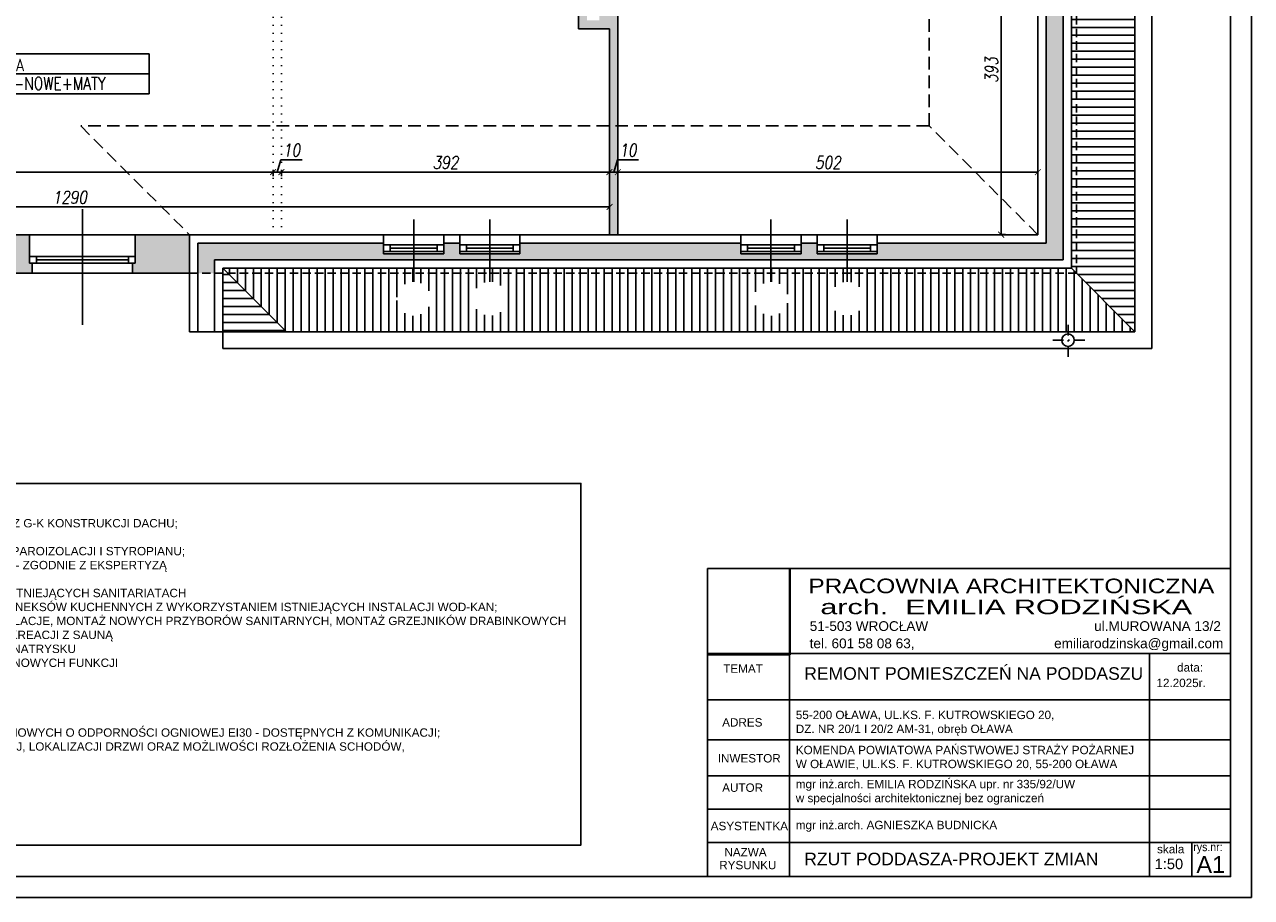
# Model space of a CAD drawing. Header units: millimetres. Extents: x 214604 to 222122, y 23717 to 26152.
# Tile 24 of 26: x 218944 to 220411, y 23735 to 24778. Entities that reach past the tile are written whole.
import ezdxf

# ---------------------------------------------------------------- set-up
doc = ezdxf.new("R2010")
doc.units = ezdxf.units.MM
for name, pattern in [('DASHDOT', [25.4, 12.7, -6.35, 0, -6.35]), ('DASHED', [0.75, 0.5, -0.25]), ('KROPKA2', [3.175, 0, -3.175])]:
    doc.linetypes.add(name, pattern=pattern)
for name, color, linetype in [('A_inwentaryzacja', 8, 'Continuous'), ('A_INWENTARYZACJA_KRESKI', 8, 'Continuous'), ('A_OPIS', 7, 'Continuous'), ('A_OPIS_ZMIANY', 2, 'Continuous'), ('A_WYMIARY', 143, 'Continuous'), ('A_ZMIANY_WYMIARY', 143, 'Continuous')]:
    doc.layers.add(name, color=color, linetype=linetype)
doc.layers.add('A_WYBURZENIA', color=30, linetype='KROPKA2', lineweight=20)
doc.styles.add('ARIAL', font='arial.ttf')
doc.styles.add('ROMANS', font='romans.shx', dxfattribs={"width": 0.8, "oblique": 10})
doc.dimstyles.new('Kopia AGA1', dxfattribs={"dimtxt": 15, "dimasz": 7, "dimexe": 1.25, "dimexo": 0.625, "dimgap": 4, "dimtad": 1, "dimdec": 1, "dimtxsty": 'ROMANS', "dimblk": 'ARCHTICK', "dimcen": 20, "dimclrd": 256, "dimclrt": 7, "dimadec": 0, "dimazin": 0, "dimtfac": 1, "dimtdec": 1, "dimtmove": 1, "dimatfit": 3, "dimfxl": 5, "dimfxlon": 1, "dimarcsym": 0})
picture_1 = doc.add_image_def('image1.jpg', size_in_pixel=(398, 416))

# ---------------------------------------------------------------- blocks, each defined once
blk = doc.blocks.new('_ARCHTICK')
at = {"color": 0, "linetype": 'ByBlock', "const_width": 0.15}
blk.add_lwpolyline([(-0.5, -0.5), (0.5, 0.5)], dxfattribs=at)
blk = doc.blocks.new('*D17')
at = {"layer": 'A_WYMIARY', "color": 0, "lineweight": -2, "ltscale": 3, "transparency": 16777216}
for p, q in [((219653.5, 24596.6), (219653.5, 24602.8)), ((220155.5, 24596.6), (220155.5, 24602.8))]:
    blk.add_line(p, q, dxfattribs=at)
at = {"layer": 'A_WYMIARY', "lineweight": -2, "ltscale": 3, "transparency": 16777216}
blk.add_line((220155.5, 24601.6), (219653.5, 24601.6), dxfattribs=at)
at = {"layer": 'Defpoints', "color": 0, "ltscale": 3, "transparency": 16777216}
for p in [(219653.5, 24601.6), (219653.5, 24526.9), (220155.5, 24526.9)]:
    blk.add_point(p, dxfattribs=at)
at = {"layer": 'A_WYMIARY', "lineweight": -2, "ltscale": 3, "transparency": 16777216, "xscale": 7, "yscale": 7, "zscale": 7, "rotation": 180}
blk.add_blockref('_ARCHTICK', (219653.5, 24601.6), dxfattribs=at)
at = {"layer": 'A_WYMIARY', "lineweight": -2, "ltscale": 3, "transparency": 16777216, "xscale": 7, "yscale": 7, "zscale": 7}
blk.add_blockref('_ARCHTICK', (220155.5, 24601.6), dxfattribs=at)
at = {"layer": 'A_WYMIARY', "color": 7, "ltscale": 3, "transparency": 16777216, "insert": (219904.5, 24613.1), "char_height": 15, "attachment_point": 5, "style": 'ROMANS'}
blk.add_mtext('502', dxfattribs=at)
blk = doc.blocks.new('*D18')
at = {"layer": 'A_WYMIARY', "lineweight": -2, "ltscale": 3, "transparency": 16777216}
for p, q in [((219648.5, 24601.6), (219652.9, 24616.3)), ((219652.9, 24616.3), (219678.1, 24616.3)), ((219653.5, 24601.6), (219643.5, 24601.6))]:
    blk.add_line(p, q, dxfattribs=at)
at = {"layer": 'A_WYMIARY', "color": 0, "lineweight": -2, "ltscale": 3, "transparency": 16777216}
for p, q in [((219643.5, 24596.6), (219643.5, 24602.8)), ((219653.5, 24596.6), (219653.5, 24602.8))]:
    blk.add_line(p, q, dxfattribs=at)
at = {"layer": 'Defpoints', "color": 0, "ltscale": 3, "transparency": 16777216}
for p in [(219643.5, 24601.6), (219643.5, 24526.9), (219653.5, 24526.9)]:
    blk.add_point(p, dxfattribs=at)
at = {"layer": 'A_WYMIARY', "lineweight": -2, "ltscale": 3, "transparency": 16777216, "xscale": 7, "yscale": 7, "zscale": 7, "rotation": 180}
blk.add_blockref('_ARCHTICK', (219643.5, 24601.6), dxfattribs=at)
at = {"layer": 'A_WYMIARY', "lineweight": -2, "ltscale": 3, "transparency": 16777216, "xscale": 7, "yscale": 7, "zscale": 7}
blk.add_blockref('_ARCHTICK', (219653.5, 24601.6), dxfattribs=at)
at = {"layer": 'A_WYMIARY', "color": 7, "ltscale": 3, "transparency": 16777216, "insert": (219665.5, 24627.8), "char_height": 15, "attachment_point": 5, "style": 'ROMANS'}
blk.add_mtext('10', dxfattribs=at)
blk = doc.blocks.new('*D19')
at = {"layer": 'A_WYMIARY', "color": 0, "lineweight": -2, "ltscale": 3, "transparency": 16777216}
for p, q in [((219251.5, 24596.6), (219251.5, 24602.8)), ((219643.5, 24596.6), (219643.5, 24602.8))]:
    blk.add_line(p, q, dxfattribs=at)
at = {"layer": 'A_WYMIARY', "lineweight": -2, "ltscale": 3, "transparency": 16777216}
blk.add_line((219643.5, 24601.6), (219251.5, 24601.6), dxfattribs=at)
at = {"layer": 'Defpoints', "color": 0, "ltscale": 3, "transparency": 16777216}
for p in [(219251.5, 24601.6), (219251.5, 24526.9), (219643.5, 24526.9)]:
    blk.add_point(p, dxfattribs=at)
at = {"layer": 'A_WYMIARY', "lineweight": -2, "ltscale": 3, "transparency": 16777216, "xscale": 7, "yscale": 7, "zscale": 7, "rotation": 180}
blk.add_blockref('_ARCHTICK', (219251.5, 24601.6), dxfattribs=at)
at = {"layer": 'A_WYMIARY', "lineweight": -2, "ltscale": 3, "transparency": 16777216, "xscale": 7, "yscale": 7, "zscale": 7}
blk.add_blockref('_ARCHTICK', (219643.5, 24601.6), dxfattribs=at)
at = {"layer": 'A_WYMIARY', "color": 7, "ltscale": 3, "transparency": 16777216, "insert": (219447.5, 24613.1), "char_height": 15, "attachment_point": 5, "style": 'ROMANS'}
blk.add_mtext('392', dxfattribs=at)
blk = doc.blocks.new('*D20')
at = {"layer": 'A_WYMIARY', "lineweight": -2, "ltscale": 3, "transparency": 16777216}
for p, q in [((219246.5, 24601.6), (219250.9, 24616.3)), ((219250.9, 24616.3), (219276.1, 24616.3)), ((219251.5, 24601.6), (219241.5, 24601.6))]:
    blk.add_line(p, q, dxfattribs=at)
at = {"layer": 'A_WYMIARY', "color": 0, "lineweight": -2, "ltscale": 3, "transparency": 16777216}
for p, q in [((219241.5, 24596.6), (219241.5, 24602.8)), ((219251.5, 24596.6), (219251.5, 24602.8))]:
    blk.add_line(p, q, dxfattribs=at)
at = {"layer": 'Defpoints', "color": 0, "ltscale": 3, "transparency": 16777216}
for p in [(219241.5, 24601.6), (219241.5, 24526.9), (219251.5, 24526.9)]:
    blk.add_point(p, dxfattribs=at)
at = {"layer": 'A_WYMIARY', "lineweight": -2, "ltscale": 3, "transparency": 16777216, "xscale": 7, "yscale": 7, "zscale": 7, "rotation": 180}
blk.add_blockref('_ARCHTICK', (219241.5, 24601.6), dxfattribs=at)
at = {"layer": 'A_WYMIARY', "lineweight": -2, "ltscale": 3, "transparency": 16777216, "xscale": 7, "yscale": 7, "zscale": 7}
blk.add_blockref('_ARCHTICK', (219251.5, 24601.6), dxfattribs=at)
at = {"layer": 'A_WYMIARY', "color": 7, "ltscale": 3, "transparency": 16777216, "insert": (219263.5, 24627.8), "char_height": 15, "attachment_point": 5, "style": 'ROMANS'}
blk.add_mtext('10', dxfattribs=at)
blk = doc.blocks.new('*D21')
at = {"layer": 'A_WYMIARY', "color": 0, "lineweight": -2, "ltscale": 3, "transparency": 16777216}
for p, q in [((218353.5, 24596.6), (218353.5, 24602.8)), ((219241.5, 24596.6), (219241.5, 24602.8))]:
    blk.add_line(p, q, dxfattribs=at)
at = {"layer": 'A_WYMIARY', "lineweight": -2, "ltscale": 3, "transparency": 16777216}
blk.add_line((219241.5, 24601.6), (218353.5, 24601.6), dxfattribs=at)
at = {"layer": 'Defpoints', "color": 0, "ltscale": 3, "transparency": 16777216}
for p in [(218353.5, 24601.6), (218353.5, 24526.9), (219241.5, 24526.9)]:
    blk.add_point(p, dxfattribs=at)
at = {"layer": 'A_WYMIARY', "lineweight": -2, "ltscale": 3, "transparency": 16777216, "xscale": 7, "yscale": 7, "zscale": 7, "rotation": 180}
blk.add_blockref('_ARCHTICK', (218353.5, 24601.6), dxfattribs=at)
at = {"layer": 'A_WYMIARY', "lineweight": -2, "ltscale": 3, "transparency": 16777216, "xscale": 7, "yscale": 7, "zscale": 7}
blk.add_blockref('_ARCHTICK', (219241.5, 24601.6), dxfattribs=at)
at = {"layer": 'A_WYMIARY', "color": 7, "ltscale": 3, "transparency": 16777216, "insert": (218797.5, 24613.1), "char_height": 15, "attachment_point": 5, "style": 'ROMANS'}
blk.add_mtext('888', dxfattribs=at)
blk = doc.blocks.new('*D53')
at = {"layer": 'A_WYMIARY', "color": 0, "lineweight": -2, "ltscale": 3, "transparency": 16777216}
for p, q in [((220116.6, 24919.9), (220110.4, 24919.9)), ((220116.6, 24526.9), (220110.4, 24526.9))]:
    blk.add_line(p, q, dxfattribs=at)
at = {"layer": 'A_WYMIARY', "lineweight": -2, "ltscale": 3, "transparency": 16777216}
blk.add_line((220111.6, 24526.9), (220111.6, 24919.9), dxfattribs=at)
at = {"layer": 'Defpoints', "color": 0, "ltscale": 3, "transparency": 16777216}
for p in [(220111.6, 24919.9), (220155.5, 24919.9), (220155.5, 24526.9)]:
    blk.add_point(p, dxfattribs=at)
at = {"layer": 'A_WYMIARY', "lineweight": -2, "ltscale": 3, "transparency": 16777216, "xscale": 7, "yscale": 7, "zscale": 7}
for p, rotation in [((220111.6, 24919.9), 90), ((220111.6, 24526.9), 270)]:
    blk.add_blockref('_ARCHTICK', p, dxfattribs=dict(at, rotation=rotation))
at = {"layer": 'A_WYMIARY', "color": 7, "ltscale": 3, "transparency": 16777216, "insert": (220100.1, 24723.4), "char_height": 15, "attachment_point": 5, "rotation": 90, "style": 'ROMANS'}
blk.add_mtext('393', dxfattribs=at)
blk = doc.blocks.new('*D106')
at = {"layer": 'A_ZMIANY_WYMIARY', "color": 0, "lineweight": -2, "ltscale": 3, "transparency": 16777216}
for p, q in [((218353.5, 24555), (218353.5, 24561.3)), ((219643.5, 24555), (219643.5, 24561.3))]:
    blk.add_line(p, q, dxfattribs=at)
at = {"layer": 'A_ZMIANY_WYMIARY', "lineweight": -2, "ltscale": 3, "transparency": 16777216}
blk.add_line((218353.5, 24560), (219643.5, 24560), dxfattribs=at)
at = {"layer": 'Defpoints', "color": 0, "ltscale": 3, "transparency": 16777216}
for p in [(219643.5, 24560), (218353.5, 24526.9), (219643.5, 24526.9)]:
    blk.add_point(p, dxfattribs=at)
at = {"layer": 'A_ZMIANY_WYMIARY', "lineweight": -2, "ltscale": 3, "transparency": 16777216, "xscale": 7, "yscale": 7, "zscale": 7, "rotation": 180}
blk.add_blockref('_ARCHTICK', (218353.5, 24560), dxfattribs=at)
at = {"layer": 'A_ZMIANY_WYMIARY', "lineweight": -2, "ltscale": 3, "transparency": 16777216, "xscale": 7, "yscale": 7, "zscale": 7}
blk.add_blockref('_ARCHTICK', (219643.5, 24560), dxfattribs=at)
at = {"layer": 'A_ZMIANY_WYMIARY', "color": 7, "ltscale": 3, "transparency": 16777216, "insert": (218998.5, 24571.5), "char_height": 15, "attachment_point": 5, "style": 'ROMANS'}
blk.add_mtext('1290', dxfattribs=at)

msp = doc.modelspace()

# ---------------------------------------------------------------- hatches: boundary and pattern name
at = {"layer": 'A_inwentaryzacja', "ltscale": 3}
h = msp.add_hatch(dxfattribs=at)
h.set_pattern_fill('ANSI31', color=256, scale=3, angle=135)
h.paths.add_polyline_path([(220271.52, 25682.87), (220201.52, 25612.87), (220201.52, 24480.87), (220271.52, 24410.87)])
h.paths.add_polyline_path([(220201.52, 25612.87), (220195.52, 25606.87), (220195.52, 24486.87), (220201.52, 24480.87)])
h = msp.add_hatch(dxfattribs=at)
h.set_pattern_fill('ANSI31', color=256, scale=3, angle=45)
h.paths.add_polyline_path([(219409.52, 24470.62), (219409.52, 24480.87), (219187.52, 24480.87), (219257.52, 24410.87), (220271.52, 24410.87), (220201.52, 24480.87), (219927.52, 24480.87), (219927.52, 24470.62, -0.4142136), (219947.8, 24450.34, -1), (219907.23, 24450.34, -0.4142136), (219927.52, 24470.62), (219927.52, 24480.87), (219836.52, 24480.87), (219836.52, 24470.62, -0.4142136), (219856.8, 24450.34, -1), (219816.23, 24450.34, -0.4142136), (219836.52, 24470.62), (219836.52, 24480.87), (219500.52, 24480.87), (219500.52, 24470.62, -0.4142136), (219520.8, 24450.34, -1), (219480.23, 24450.34, -0.4142136), (219500.52, 24470.62), (219500.52, 24480.87), (219409.52, 24480.87), (219409.52, 24470.62, -0.4142136), (219429.8, 24450.34, -1), (219389.23, 24450.34, -0.4142136)])
h.paths.add_polyline_path([(219409.52, 24486.87), (219181.52, 24486.87), (219187.52, 24480.87), (219409.52, 24480.87)])
h.paths.add_polyline_path([(219500.52, 24486.87), (219409.52, 24486.87), (219409.52, 24480.87), (219500.52, 24480.87)])
h.paths.add_polyline_path([(220195.52, 24486.87), (219927.52, 24486.87), (219927.52, 24480.87), (220201.52, 24480.87)])
h.paths.add_polyline_path([(219927.52, 24486.87), (219836.52, 24486.87), (219836.52, 24480.87), (219927.52, 24480.87)])
h.paths.add_polyline_path([(219836.52, 24486.87), (219500.52, 24486.87), (219500.52, 24480.87), (219836.52, 24480.87)])
h = msp.add_hatch(dxfattribs=at)
h.set_pattern_fill('ANSI31', color=256, scale=3, angle=135)
h.paths.add_polyline_path([(219187.52, 24480.87), (219181.52, 24480.87), (219181.52, 24410.87), (219257.52, 24410.87)])
at = {"layer": 'A_INWENTARYZACJA_KRESKI', "ltscale": 3}
h = msp.add_hatch(color=256, dxfattribs=at)
h.dxf.hatch_style = 1
h.paths.add_polyline_path([(220185.52, 25596.87), (219928.52, 25596.87), (219928.52, 25589.87), (219964.52, 25589.87), (219964.52, 25576.87), (220165.52, 25576.87), (220165.52, 24516.87), (219963.52, 24516.87), (219963.52, 24503.87), (219927.52, 24503.87), (219927.52, 24496.87), (220185.52, 24496.87)])
h = msp.add_hatch(color=256, dxfattribs=at)
h.dxf.hatch_style = 1
h.paths.add_polyline_path([(219653.52, 24814.88), (219631.52, 24814.88), (219631.52, 24782.87), (219616.52, 24782.87), (219616.52, 24799.88), (219606.52, 24799.88), (219606.52, 24772.87), (219643.52, 24772.87), (219643.52, 24656.87), (219653.52, 24656.87)])
h.paths.add_polyline_path([(219653.52, 24656.87), (219643.52, 24656.87), (219643.52, 24526.87), (219653.52, 24526.87)])
h.paths.add_polyline_path([(219653.52, 24919.87), (219631.52, 24919.87), (219631.52, 24844.88), (219653.52, 24844.88)])
h.paths.add_polyline_path([(219616.52, 24919.87), (219606.52, 24919.87), (219606.52, 24814.88), (219616.52, 24814.88)])
h = msp.add_hatch(color=256, dxfattribs=at)
h.dxf.hatch_style = 1
h.paths.add_polyline_path([(218574.52, 24526.87), (218509.52, 24526.87), (218509.52, 24480.87), (218577.52, 24480.87), (218577.52, 24492.87), (218574.52, 24492.87), (218574.52, 24500.87)])
h.paths.add_polyline_path([(218762.52, 24526.87), (218700.52, 24526.87), (218700.52, 24492.87), (218697.52, 24492.87), (218697.52, 24480.87), (218765.52, 24480.87), (218765.52, 24492.87), (218762.52, 24492.87), (218762.52, 24500.87)])
h.paths.add_polyline_path([(218950.52, 24526.87), (218888.52, 24526.87), (218888.52, 24492.87), (218885.52, 24492.87), (218885.52, 24480.87), (218953.52, 24480.87), (218953.52, 24492.87), (218950.52, 24492.87), (218950.52, 24500.87)])
h.paths.add_polyline_path([(219141.52, 24526.87), (219076.52, 24526.87), (219076.52, 24492.87), (219073.52, 24492.87), (219073.52, 24480.87), (219141.52, 24480.87)])
h = msp.add_hatch(color=256, dxfattribs=at)
h.dxf.hatch_style = 1
h.paths.add_polyline_path([(219373.52, 24516.87), (219151.52, 24516.87), (219151.52, 24480.87), (219171.52, 24480.87), (219171.52, 24496.87), (219409.52, 24496.87), (219409.52, 24503.87), (219373.52, 24503.87)])
h.paths.add_polyline_path([(219500.52, 24503.87), (219464.52, 24503.87), (219464.52, 24516.87), (219445.52, 24516.87), (219445.52, 24503.87), (219409.52, 24503.87), (219409.52, 24496.87), (219500.52, 24496.87)])
h.paths.add_polyline_path([(219800.52, 24516.87), (219536.52, 24516.87), (219536.52, 24503.87), (219500.52, 24503.87), (219500.52, 24496.87), (219836.52, 24496.87), (219836.52, 24503.87), (219800.52, 24503.87)])
h.paths.add_polyline_path([(219891.52, 24516.87), (219872.52, 24516.87), (219872.52, 24503.87), (219836.52, 24503.87), (219836.52, 24496.87), (219927.52, 24496.87), (219927.52, 24503.87), (219891.52, 24503.87)])

# ---------------------------------------------------------------- linework, layer by layer
at = {"layer": 'A_inwentaryzacja', "ltscale": 3}
for p, q in [((220291.52, 25702.87), (220291.52, 24390.87)), ((220271.52, 25682.87), (220271.52, 24410.87)), ((220195.52, 25606.87), (220195.52, 24486.87)), ((220185.52, 25596.87), (220185.52, 24496.87)), ((220165.52, 25576.87), (220165.52, 24516.87)), ((220155.52, 25566.87), (220155.52, 24526.87)), ((219653.52, 24526.87), (219653.52, 24946.87)), ((219606.52, 24919.87), (219606.52, 24772.87)), ((219606.52, 24772.87), (219643.52, 24772.87)), ((219643.52, 24526.87), (219643.52, 24772.87)), ((219013.52, 24419.3), (219013.52, 24557.4)), ((219409.52, 24470.62), (219409.52, 24544.92)), ((219500.52, 24470.62), (219500.52, 24544.92)), ((219836.52, 24470.62), (219836.52, 24544.92)), ((219927.52, 24470.62), (219927.52, 24544.92)), ((220155.52, 24526.87), (215417.52, 24526.87)), ((218950.52, 24526.87), (218950.52, 24492.87)), ((219076.52, 24526.87), (219076.52, 24492.87)), ((219141.52, 24526.87), (219141.52, 24410.87)), ((219373.52, 24526.87), (219373.52, 24503.87)), ((219445.52, 24503.87), (219445.52, 24526.87)), ((219464.52, 24526.87), (219464.52, 24503.87)), ((219536.52, 24503.87), (219536.52, 24526.87)), ((219800.52, 24526.87), (219800.52, 24503.87)), ((219872.52, 24503.87), (219872.52, 24526.87)), ((219891.52, 24526.87), (219891.52, 24503.87)), ((219963.52, 24503.87), (219963.52, 24526.87)), ((219151.52, 24516.87), (219151.52, 24410.87)), ((219373.52, 24516.87), (219151.52, 24516.87)), ((219373.52, 24514.87), (219445.52, 24514.87)), ((219373.52, 24506.87), (219445.52, 24506.87)), ((219373.52, 24503.87), (219445.52, 24503.87)), ((219381.52, 24510.87), (219437.52, 24510.87)), ((219464.52, 24516.87), (219445.52, 24516.87)), ((219464.52, 24514.87), (219536.52, 24514.87)), ((219464.52, 24506.87), (219536.52, 24506.87)), ((219464.52, 24503.87), (219536.52, 24503.87)), ((219472.52, 24510.87), (219528.52, 24510.87)), ((219800.52, 24516.87), (219536.52, 24516.87)), ((219800.52, 24514.87), (219872.52, 24514.87)), ((219800.52, 24506.87), (219872.52, 24506.87)), ((219800.52, 24503.87), (219872.52, 24503.87)), ((219808.52, 24510.87), (219864.52, 24510.87)), ((219891.52, 24516.87), (219872.52, 24516.87)), ((219891.52, 24514.87), (219963.52, 24514.87)), ((219891.52, 24506.87), (219963.52, 24506.87)), ((219891.52, 24503.87), (219963.52, 24503.87)), ((219899.52, 24510.87), (219955.52, 24510.87)), ((220165.52, 24516.87), (219963.52, 24516.87)), ((219076.52, 24500.87), (218950.52, 24500.87)), ((218950.52, 24492.87), (219076.52, 24492.87)), ((218953.52, 24492.87), (218953.52, 24480.87)), ((219068.52, 24496.87), (218958.52, 24496.87)), ((219073.52, 24492.87), (219073.52, 24480.87)), ((220185.52, 24496.87), (219171.52, 24496.87)), ((219171.52, 24496.87), (219171.52, 24410.87)), ((219141.52, 24480.87), (218509.52, 24480.87)), ((219181.52, 24486.87), (219257.52, 24410.87)), ((219181.52, 24486.87), (219181.52, 24390.87)), ((220195.52, 24486.87), (219181.52, 24486.87)), ((220271.52, 24410.87), (220195.52, 24486.87)), ((220271.52, 24410.87), (219141.52, 24410.87)), ((220291.52, 24390.87), (219181.52, 24390.87))]:
    msp.add_line(p, q, dxfattribs=at)
at = {"layer": 'A_inwentaryzacja', "linetype": 'DASHED', "ltscale": 20}
for p, q in [((220201.52, 25612.87), (220201.52, 24480.87)), ((220201.52, 24480.87), (219141.52, 24480.87))]:
    msp.add_line(p, q, dxfattribs=at)
at = {"layer": 'A_inwentaryzacja', "linetype": 'DASHED', "ltscale": 30}
for p, q in [((220025.52, 25436.87), (220025.52, 24656.87)), ((220025.52, 24656.87), (219011.52, 24656.87)), ((219011.52, 24656.87), (219141.52, 24526.87)), ((220155.52, 24526.87), (220025.52, 24656.87))]:
    msp.add_line(p, q, dxfattribs=at)
at = {"layer": 'A_inwentaryzacja', "linetype": 'DASHDOT'}
for p, q in [((220191.52, 24380.87), (220191.52, 24420.87)), ((220211.52, 24400.87), (220171.52, 24400.87))]:
    msp.add_line(p, q, dxfattribs=at)
at = {"layer": 'A_inwentaryzacja', "ltscale": 3}
for points in [[(219381.52, 24514.87), (219373.52, 24514.87), (219373.52, 24506.87), (219381.52, 24506.87)], [(219445.52, 24514.87), (219437.52, 24514.87), (219437.52, 24506.87), (219445.52, 24506.87)], [(219472.52, 24514.87), (219464.52, 24514.87), (219464.52, 24506.87), (219472.52, 24506.87)], [(219536.52, 24514.87), (219528.52, 24514.87), (219528.52, 24506.87), (219536.52, 24506.87)], [(219808.52, 24514.87), (219800.52, 24514.87), (219800.52, 24506.87), (219808.52, 24506.87)], [(219872.52, 24514.87), (219864.52, 24514.87), (219864.52, 24506.87), (219872.52, 24506.87)], [(219899.52, 24514.87), (219891.52, 24514.87), (219891.52, 24506.87), (219899.52, 24506.87)], [(219963.52, 24514.87), (219955.52, 24514.87), (219955.52, 24506.87), (219963.52, 24506.87)], [(218958.52, 24500.87), (218950.52, 24500.87), (218950.52, 24492.87), (218958.52, 24492.87)], [(219076.52, 24500.87), (219068.52, 24500.87), (219068.52, 24492.87), (219076.52, 24492.87)]]:
    msp.add_lwpolyline(points, close=True, dxfattribs=at)
msp.add_circle((220191.52, 24400.87), 7.5, dxfattribs=at)
at = {"layer": 'A_OPIS'}
for p, q in [((220385.74, 24128.14), (219760.64, 24128.14)), ((219760.64, 24128.14), (219760.64, 23760.22)), ((219858.77, 24128.14), (219858.77, 23760.22)), ((220385.74, 23760.22), (220385.74, 24128.14)), ((220385.74, 24026.47), (219760.64, 24026.47)), ((220288.87, 24026.47), (220288.87, 23760.22)), ((220288.87, 23971.21), (219760.64, 23971.21)), ((220385.74, 23971.21), (220288.87, 23971.21)), ((220385.74, 23923.56), (219760.64, 23923.56)), ((220385.74, 23880.67), (219760.64, 23880.67)), ((220385.74, 23840.67), (219760.64, 23840.67)), ((220385.74, 23840.67), (219760.64, 23840.67)), ((220385.74, 23800.67), (219760.64, 23800.67)), ((220339.64, 23800.67), (220339.64, 23760.22)), ((220385.74, 23760.22), (219760.64, 23760.22)), ((220385.74, 23760.22), (219760.64, 23760.22)), ((220385.74, 23760.22), (219760.64, 23760.22)), ((220385.74, 23760.22), (219760.64, 23760.22))]:
    msp.add_line(p, q, dxfattribs=at)
at = {"layer": 'A_OPIS', "ltscale": 3}
msp.add_lwpolyline([(214910.74, 25835.22), (214910.74, 23735.22), (220410.74, 23735.22), (220410.74, 25835.22), (214910.74, 25835.22)], dxfattribs=at)
for points in [[(215085.74, 25810.22), (215085.74, 23760.22), (220385.74, 23760.22), (220385.74, 25810.22)], [(218416.19, 24229.71), (219609.36, 24229.71), (219609.36, 23797.76), (218416.19, 23797.76)]]:
    msp.add_lwpolyline(points, close=True, dxfattribs=at)
at = {"layer": 'A_OPIS_ZMIANY', "ltscale": 5}
msp.add_line((218813.02, 24719.02), (219093.3, 24719.02), dxfattribs=at)
msp.add_lwpolyline([(218813.02, 24695.27), (219093.3, 24695.27), (219093.3, 24742.77), (218813.02, 24742.77)], close=True, dxfattribs=at)
at = {"layer": 'A_WYBURZENIA', "ltscale": 3}
for p, q in [((219241.52, 24526.87), (219241.52, 24872.87)), ((219251.52, 24526.87), (219251.52, 24872.87))]:
    msp.add_line(p, q, dxfattribs=at)

# ---------------------------------------------------------------- texts
at = {"layer": 'A_OPIS', "style": 'ARIAL'}
for s, height, width, p in [('PRACOWNIA ARCHITEKTONICZNA', 17.424, 1.2, (219881.18, 24098.64)), ('arch.  EMILIA RODZIŃSKA', 17.424, 1.5, (219895.46, 24073.58)), ('data:', 10, 1, (220321.84, 24005)), ('12.2025r.', 10, 1, (220297.17, 23986.5)), ('skala', 10, 1, (220297.96, 23787.94)), ('rys.nr:', 10, 0.9, (220341.25, 23790.51))]:
    msp.add_text(s, height=height, dxfattribs=dict(at, width=width)).set_placement(p)
for s, height, p in [('51-503 WROCŁAW                                            ul.MUROWANA 13/2', 11.616, (219882.81, 24053.57)), ('tel. 601 58 08 63,                                     emiliarodzinska@gmail.com', 11.616, (219882.69, 24032.92)), ('TEMAT', 10, (219779.46, 24003.53)), ('ADRES', 10, (219778.19, 23939.33)), ('INWESTOR', 10, (219772.9, 23896.45)), ('AUTOR', 10, (219778.19, 23861.38)), ('ASYSTENTKA', 10, (219764.5, 23815.57)), ('NAZWA ', 10, (219780.84, 23784.32)), ('A1', 20, (220345, 23764.54)), ('RYSUNKU', 10, (219774.67, 23768.9)), (' 1:50', 12.5, (220290.24, 23769.01))]:
    msp.add_text(s, height=height, dxfattribs=at).set_placement(p)
at = {"layer": 'A_OPIS', "attachment_point": 1, "style": 'ARIAL'}
for s, width, gutter_width, insert, char_height in [('OGÓLNY ZAKRES REMONTU:\\P\\P\\pxi-3,l3,t3;{\\fSymbol|b0|i0|c2|p18;·^I}DEMONTAŻ WSZYSTKICH SUFITÓW PODWIESZANYCH I OBUDÓW Z G-K KONSTRUKCJI DACHU;\\P{\\fSymbol|b0|i0|c2|p18;·^I}DEMONTAŻ POMOSTU NA JĘTKACH;\\P{\\fSymbol|b0|i0|c2|p18;·^I}DEMONTAŻ WIATROIZOLACJI NA JĘTKACH, WEŁNY MINERLANEJ, PAROIZOLACJI I STYROPIANU;\\P{\\fSymbol|b0|i0|c2|p18;·^I}NAPRAWA I WZMOCNIENIE WIĘŹBY DACHOWEJ - JĘTEK I KROKWI - ZGODNIE Z EKSPERTYZĄ\\P{\\fSymbol|b0|i0|c2|p18;·^I}NAPRAWA MURŁAT I KROKWI (DROBNE PRACE NAPRAWCZE);\\P{\\fSymbol|b0|i0|c2|p18;·^I}DEMONTAŻ WSZYSTKICH URZĄDZEŃ, POSADZEK I OKŁADZIN W ISTNIEJĄCYCH SANITARIATACH\\P{\\fSymbol|b0|i0|c2|p18;·^I}ZMIANA FUNKCJONALNA W CZĘŚCI MIESZKALNEJ - WYKONANIE ANEKSÓW KUCHENNYCH Z WYKORZYSTANIEM ISTNIEJĄCYCH INSTALACJI WOD-KAN;\\P{\\fSymbol|b0|i0|c2|p18;·^I}REMONT ŁAZIENEK - SKUCIE POSADZEK, OKŁADZIN, NOWE INSTALACJE, MONTAŻ NOWYCH PRZYBORÓW SANITARNYCH, MONTAŻ GRZEJNIKÓW DRABINKOWYCH\\P{\\fSymbol|b0|i0|c2|p18;·^I}ZMIANA  FUNKCJI - W POKOJU SOCJALNYM - POMIESZCZENIE REKREACJI Z SAUNĄ\\P{\\fSymbol|b0|i0|c2|p18;·^I}W SANITARIACIE DODATKOWO WYDZIELENIE MIEJSCA I MONTAŻ NATRYSKU\\P{\\fSymbol|b0|i0|c2|p18;·^I}DOSTOSOWANIE WLOTÓW DO KANAŁÓW WENTYLACYJNYCH DO NOWYCH FUNKCJI\\P{\\fSymbol|b0|i0|c2|p18;·^I}WYMIANA CZĘŚCI POSADZEK\\P{\\fSymbol|b0|i0|c2|p18;·^I}MALOWANIE WSZYSTKICH POMIESZCZEŃ\\P{\\fSymbol|b0|i0|c2|p18;·^I}NOWA INSTALACJA OŚWIETLENIOWA\\P{\\fSymbol|b0|i0|c2|p18;·^I}INSTALACJA INTERNETOWA\\P{\\fSymbol|b0|i0|c2|p18;·^I}DEMONTAŻ ISTNIEJĄCYCH WYŁAZÓW NA STRYCH I WYKONANIE NOWYCH O ODPORNOŚCI OGNIOWEJ EI30 - DOSTĘPNYCH Z KOMUNIKACJI; \\P\\pi0,l0,tz;       OSTATECZNĄ LOKALIZACJĘ DOSTOSOWAĆ DO WIĘŹBY DACHOWEJ, LOKALIZACJI DRZWI ORAZ MOŻLIWOŚCI ROZŁOŻENIA SCHODÓW, ', 1689.027, 75, (218451.24, 24220.58), 10), ('REMONT POMIESZCZEŃ NA PODDASZU', 456.7885, 0.354, (219876.23, 24010.19), 15)]:
    msp.add_mtext_dynamic_manual_height_columns(s, width=width, gutter_width=gutter_width, heights=[0], dxfattribs=dict(at, insert=insert, char_height=char_height))
for s, insert, char_height, width in [('\\A1;\\P55-200 OŁAWA, UL.KS. F. KUTROWSKIEGO 20, \\PDZ. NR 20/1 I 20/2 AM-31, obręb OŁAWA', (219866.17, 23974.94), 10, 2008.3044), ('\\A1;KOMENDA POWIATOWA PAŃSTWOWEJ STRAŻY POŻARNEJ\\PW OŁAWIE, UL.KS. F. KUTROWSKIEGO 20, 55-200 OŁAWA', (219866.17, 23916.34), 10, 2008.3044), ('\\A1;mgr inż.arch. EMILIA RODZIŃSKA upr. nr 335/92/UW\\Pw specjalności architektonicznej bez ograniczeń ', (219866.17, 23875.65), 10, 2008.3044), ('\\A1;mgr inż.arch. AGNIESZKA BUDNICKA', (219866.17, 23826.75), 10, 2008.3044), (' RZUT PODDASZA-PROJEKT ZMIAN', (219870.44, 23788.65), 15, 1746.1016)]:
    msp.add_mtext(s, dxfattribs=dict(at, insert=insert, char_height=char_height, width=width))
at = {"layer": 'A_OPIS_ZMIANY', "ltscale": 5, "style": 'ROMANS', "width": 0.8}
for s, p in [('SIŁOWNIA', (218870.81, 24722.09)), ('PANELE-NOWE+MATY', (218871.05, 24700.03))]:
    msp.add_text(s, height=15, dxfattribs=at).set_placement(p)

# ---------------------------------------------------------------- dimensions: what is measured, and where the dimension line sits
at = {"layer": 'A_WYMIARY', "ltscale": 3}
dim = msp.add_linear_dim(base=(220111.6, 24919.87), p1=(220155.52, 24526.87), p2=(220155.52, 24919.87), angle=90, dimstyle='Kopia AGA1', dxfattribs=at)
dim.commit()
dim.dimension.update_dxf_attribs({"geometry": '*D53', "text_midpoint": (220100.1, 24723.37)})
for base, p1, p2, picture, middle in [((219241.52, 24601.59), (219251.52, 24526.87), (219241.52, 24526.87), '*D20', (219254.94, 24627.84)), ((219643.52, 24601.59), (219653.52, 24526.87), (219643.52, 24526.87), '*D18', (219656.94, 24627.84)), ((218353.52, 24601.59), (219241.52, 24526.87), (218353.52, 24526.87), '*D21', (218797.52, 24613.09)), ((219251.52, 24601.59), (219643.52, 24526.87), (219251.52, 24526.87), '*D19', (219447.52, 24613.09)), ((219653.52, 24601.59), (220155.52, 24526.87), (219653.52, 24526.87), '*D17', (219904.52, 24613.09))]:
    dim = msp.add_linear_dim(base=base, p1=p1, p2=p2, dimstyle='Kopia AGA1', dxfattribs=at)
    dim.commit()
    dim.dimension.update_dxf_attribs({"geometry": picture, "text_midpoint": middle})
at = {"layer": 'A_ZMIANY_WYMIARY', "ltscale": 3}
dim = msp.add_linear_dim(base=(219643.52, 24560.03), p1=(218353.52, 24526.87), p2=(219643.52, 24526.87), dimstyle='Kopia AGA1', dxfattribs=at)
dim.commit()
dim.dimension.update_dxf_attribs({"geometry": '*D106', "text_midpoint": (218998.52, 24571.53)})

# ---------------------------------------------------------------- pictures from other files: only their frames are drawn
at = {"layer": 'A_OPIS', "ltscale": 3}
image = msp.add_image(picture_1, insert=(219760.64, 24024.88), size_in_units=(98.79, 103.26), dxfattribs=at)
image.dxf.flags = 7

doc.saveas('drawing.dxf')
